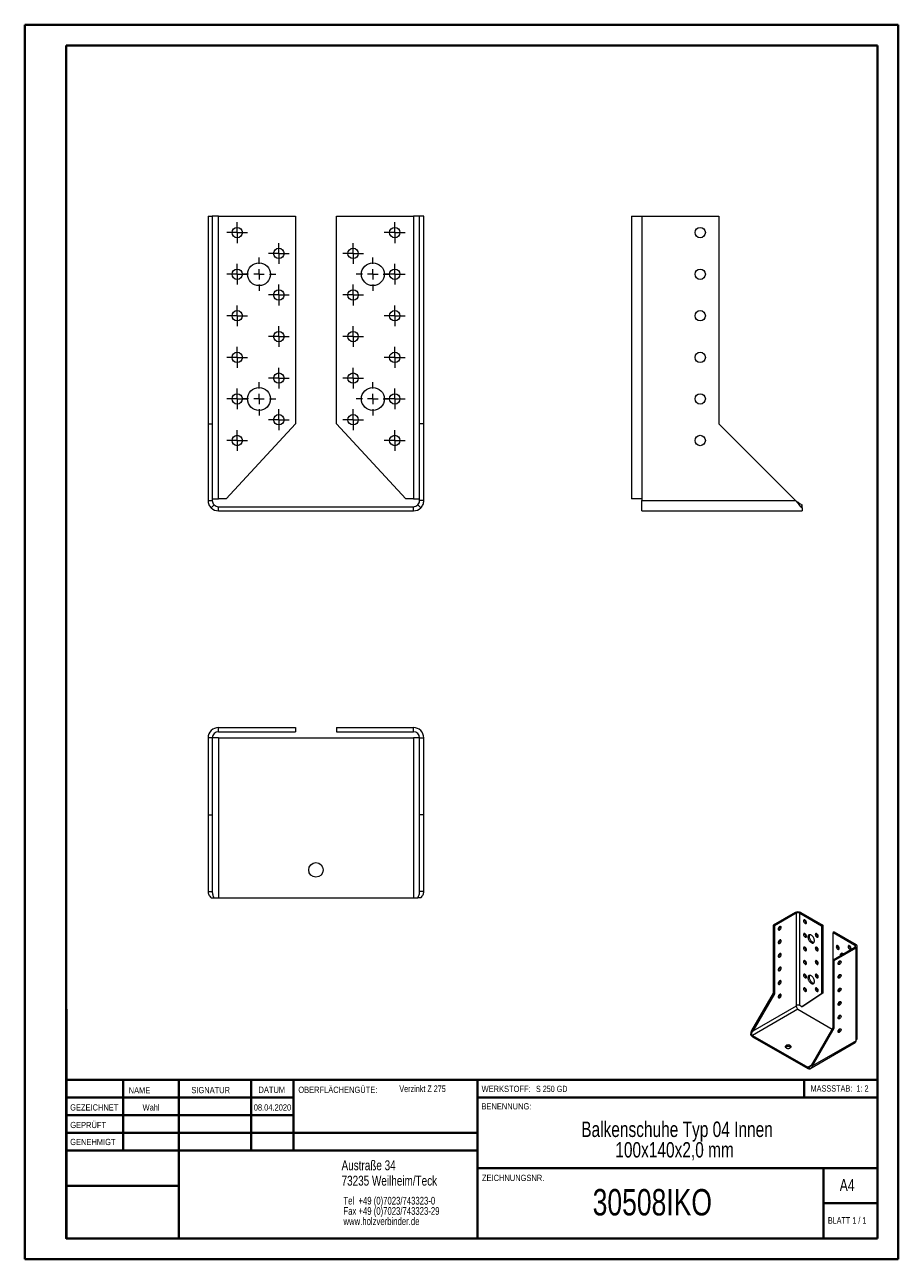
# Model space of a CAD drawing. Header units: millimetres. Extents: x 0 to 210, y 0 to 297.
import ezdxf

# ---------------------------------------------------------------- set-up
doc = ezdxf.new("R2010")
doc.units = ezdxf.units.MM
doc.styles.add('SLDTEXTSTYLE0', font='TXT', dxfattribs={"width": 0.75})
doc.styles.add('SLDTEXTSTYLE1', font='TXT', dxfattribs={"width": 0.681818})
doc.styles.add('SLDTEXTSTYLE2', font='TXT', dxfattribs={"width": 0.7})
doc.styles.add('SLDTEXTSTYLE3', font='TXT', dxfattribs={"width": 0.6875})

# ---------------------------------------------------------------- blocks, each defined once
blk = doc.blocks.new('SW_NOTE_0')
at = {"color": 0, "linetype": 'Continuous', "lineweight": 0, "char_height": 1.8521, "attachment_point": 1, "style": 'SLDTEXTSTYLE0'}
for s, insert in [('Tel  +49 (0)7023/743323-0', (0, 2.39)), ('Fax +49 (0)7023/743323-29', (0, -0.08)), ('www.holzverbinder.de', (0, -2.55))]:
    blk.add_mtext(s, dxfattribs=dict(at, insert=insert))
blk = doc.blocks.new('SW_NOTE_1')
at = {"color": 0, "linetype": 'Continuous', "lineweight": 0, "char_height": 3.7042, "attachment_point": 2, "style": 'SLDTEXTSTYLE0'}
for s, insert in [('Balkenschuhe Typ 04 Innen', (31.95, 4.77)), ('100x140x2,0 mm', (31.36, -0.16))]:
    blk.add_mtext(s, dxfattribs=dict(at, insert=insert))
blk = doc.blocks.new('SW_CENTERMARKSYMBOL_0')
at = {"color": 0, "linetype": 'Continuous', "lineweight": 0}
for p, q in [((-1.25, 0), (-2.5, 0)), ((0, 0), (-1.25, 0)), ((0, 1.25), (0, 2.5)), ((0, 0), (0, 1.25)), ((0, 0), (0, -1.25)), ((0, 0), (1.25, 0)), ((1.25, 0), (2.5, 0)), ((0, -1.25), (0, -2.5))]:
    blk.add_line(p, q, dxfattribs=at)
blk = doc.blocks.new('SW_CENTERMARKSYMBOL_1')
at = {"color": 0, "linetype": 'Continuous', "lineweight": 0}
for p, q in [((-1.25, 0), (-2.5, 0)), ((0, 0), (-1.25, 0)), ((0, 1.25), (0, 2.5)), ((0, 0), (0, 1.25)), ((0, 0), (0, -1.25)), ((0, 0), (1.25, 0)), ((1.25, 0), (2.5, 0)), ((0, -1.25), (0, -2.5))]:
    blk.add_line(p, q, dxfattribs=at)
blk = doc.blocks.new('SW_CENTERMARKSYMBOL_2')
at = {"color": 0, "linetype": 'Continuous', "lineweight": 0}
for p, q in [((-1.25, 0), (-2.5, 0)), ((0, 0), (-1.25, 0)), ((0, 1.25), (0, 2.5)), ((0, 0), (0, 1.25)), ((0, 0), (0, -1.25)), ((0, 0), (1.25, 0)), ((1.25, 0), (2.5, 0)), ((0, -1.25), (0, -2.5))]:
    blk.add_line(p, q, dxfattribs=at)
blk = doc.blocks.new('SW_CENTERMARKSYMBOL_3')
at = {"color": 0, "linetype": 'Continuous', "lineweight": 0}
for p, q in [((-1.25, 0), (-2.5, 0)), ((0, 0), (-1.25, 0)), ((0, 1.25), (0, 2.5)), ((0, 0), (0, 1.25)), ((0, 0), (0, -1.25)), ((0, 0), (1.25, 0)), ((1.25, 0), (2.5, 0)), ((0, -1.25), (0, -2.5))]:
    blk.add_line(p, q, dxfattribs=at)
blk = doc.blocks.new('SW_CENTERMARKSYMBOL_4')
at = {"color": 0, "linetype": 'Continuous', "lineweight": 0}
for p, q in [((-1.25, 0), (-2.5, 0)), ((0, 0), (-1.25, 0)), ((0, 1.25), (0, 2.5)), ((0, 0), (0, 1.25)), ((0, 0), (0, -1.25)), ((0, 0), (1.25, 0)), ((1.25, 0), (2.5, 0)), ((0, -1.25), (0, -2.5))]:
    blk.add_line(p, q, dxfattribs=at)
blk = doc.blocks.new('SW_CENTERMARKSYMBOL_5')
at = {"color": 0, "linetype": 'Continuous', "lineweight": 0}
for p, q in [((-1.25, 0), (-2.5, 0)), ((0, 0), (-1.25, 0)), ((0, 1.25), (0, 2.5)), ((0, 0), (0, 1.25)), ((0, 0), (0, -1.25)), ((0, 0), (1.25, 0)), ((1.25, 0), (2.5, 0)), ((0, -1.25), (0, -2.5))]:
    blk.add_line(p, q, dxfattribs=at)
blk = doc.blocks.new('SW_CENTERMARKSYMBOL_6')
at = {"color": 0, "linetype": 'Continuous', "lineweight": 0}
for p, q in [((-1.25, 0), (-2.5, 0)), ((0, 0), (-1.25, 0)), ((0, 1.25), (0, 2.5)), ((0, 0), (0, 1.25)), ((0, 0), (0, -1.25)), ((0, 0), (1.25, 0)), ((1.25, 0), (2.5, 0)), ((0, -1.25), (0, -2.5))]:
    blk.add_line(p, q, dxfattribs=at)
blk = doc.blocks.new('SW_CENTERMARKSYMBOL_7')
at = {"color": 0, "linetype": 'Continuous', "lineweight": 0}
for p, q in [((-1.25, 0), (-2.5, 0)), ((0, 0), (-1.25, 0)), ((0, 1.25), (0, 2.5)), ((0, 0), (0, 1.25)), ((0, 0), (0, -1.25)), ((0, 0), (1.25, 0)), ((1.25, 0), (2.5, 0)), ((0, -1.25), (0, -2.5))]:
    blk.add_line(p, q, dxfattribs=at)
blk = doc.blocks.new('SW_CENTERMARKSYMBOL_8')
at = {"color": 0, "linetype": 'Continuous', "lineweight": 0}
for p, q in [((-1.25, 0), (-2.5, 0)), ((0, 0), (-1.25, 0)), ((0, 1.25), (0, 2.5)), ((0, 0), (0, 1.25)), ((0, 0), (0, -1.25)), ((0, 0), (1.25, 0)), ((1.25, 0), (2.5, 0)), ((0, -1.25), (0, -2.5))]:
    blk.add_line(p, q, dxfattribs=at)
blk = doc.blocks.new('SW_CENTERMARKSYMBOL_9')
at = {"color": 0, "linetype": 'Continuous', "lineweight": 0}
for p, q in [((-1.25, 0), (-2.5, 0)), ((0, 0), (-1.25, 0)), ((0, 1.25), (0, 2.5)), ((0, 0), (0, 1.25)), ((0, 0), (0, -1.25)), ((0, 0), (1.25, 0)), ((1.25, 0), (2.5, 0)), ((0, -1.25), (0, -2.5))]:
    blk.add_line(p, q, dxfattribs=at)
blk = doc.blocks.new('SW_CENTERMARKSYMBOL_10')
at = {"color": 0, "linetype": 'Continuous', "lineweight": 0}
for p, q in [((-1.25, 0), (-2.5, 0)), ((0, 0), (-1.25, 0)), ((0, 1.25), (0, 2.5)), ((0, 0), (0, 1.25)), ((0, 0), (0, -1.25)), ((0, 0), (1.25, 0)), ((1.25, 0), (2.5, 0)), ((0, -1.25), (0, -2.5))]:
    blk.add_line(p, q, dxfattribs=at)
blk = doc.blocks.new('SW_CENTERMARKSYMBOL_11')
at = {"color": 0, "linetype": 'Continuous', "lineweight": 0}
for p, q in [((0, 2.5), (0, 4)), ((-2.5, 0), (-4, 0)), ((0, 0), (-1.25, 0)), ((0, 0), (0, 1.25)), ((0, 0), (0, -1.25)), ((0, 0), (1.25, 0)), ((2.5, 0), (4, 0)), ((0, -2.5), (0, -4))]:
    blk.add_line(p, q, dxfattribs=at)
blk = doc.blocks.new('SW_CENTERMARKSYMBOL_12')
at = {"color": 0, "linetype": 'Continuous', "lineweight": 0}
for p, q in [((0, 2.5), (0, 4)), ((-2.5, 0), (-4, 0)), ((0, 0), (-1.25, 0)), ((0, 0), (0, 1.25)), ((0, 0), (0, -1.25)), ((0, 0), (1.25, 0)), ((2.5, 0), (4, 0)), ((0, -2.5), (0, -4))]:
    blk.add_line(p, q, dxfattribs=at)
blk = doc.blocks.new('SW_CENTERMARKSYMBOL_13')
at = {"color": 0, "linetype": 'Continuous', "lineweight": 0}
for p, q in [((-1.25, 0), (-2.5, 0)), ((0, 0), (-1.25, 0)), ((0, 1.25), (0, 2.5)), ((0, 0), (0, 1.25)), ((0, 0), (0, -1.25)), ((0, 0), (1.25, 0)), ((1.25, 0), (2.5, 0)), ((0, -1.25), (0, -2.5))]:
    blk.add_line(p, q, dxfattribs=at)
blk = doc.blocks.new('SW_CENTERMARKSYMBOL_14')
at = {"color": 0, "linetype": 'Continuous', "lineweight": 0}
for p, q in [((-1.25, 0), (-2.5, 0)), ((0, 0), (-1.25, 0)), ((0, 1.25), (0, 2.5)), ((0, 0), (0, 1.25)), ((0, 0), (0, -1.25)), ((0, 0), (1.25, 0)), ((1.25, 0), (2.5, 0)), ((0, -1.25), (0, -2.5))]:
    blk.add_line(p, q, dxfattribs=at)
blk = doc.blocks.new('SW_CENTERMARKSYMBOL_15')
at = {"color": 0, "linetype": 'Continuous', "lineweight": 0}
for p, q in [((-1.25, 0), (-2.5, 0)), ((0, 0), (-1.25, 0)), ((0, 1.25), (0, 2.5)), ((0, 0), (0, 1.25)), ((0, 0), (0, -1.25)), ((0, 0), (1.25, 0)), ((1.25, 0), (2.5, 0)), ((0, -1.25), (0, -2.5))]:
    blk.add_line(p, q, dxfattribs=at)
blk = doc.blocks.new('SW_CENTERMARKSYMBOL_16')
at = {"color": 0, "linetype": 'Continuous', "lineweight": 0}
for p, q in [((-1.25, 0), (-2.5, 0)), ((0, 0), (-1.25, 0)), ((0, 1.25), (0, 2.5)), ((0, 0), (0, 1.25)), ((0, 0), (0, -1.25)), ((0, 0), (1.25, 0)), ((1.25, 0), (2.5, 0)), ((0, -1.25), (0, -2.5))]:
    blk.add_line(p, q, dxfattribs=at)
blk = doc.blocks.new('SW_CENTERMARKSYMBOL_17')
at = {"color": 0, "linetype": 'Continuous', "lineweight": 0}
for p, q in [((-1.25, 0), (-2.5, 0)), ((0, 0), (-1.25, 0)), ((0, 1.25), (0, 2.5)), ((0, 0), (0, 1.25)), ((0, 0), (0, -1.25)), ((0, 0), (1.25, 0)), ((1.25, 0), (2.5, 0)), ((0, -1.25), (0, -2.5))]:
    blk.add_line(p, q, dxfattribs=at)
blk = doc.blocks.new('SW_CENTERMARKSYMBOL_18')
at = {"color": 0, "linetype": 'Continuous', "lineweight": 0}
for p, q in [((-1.25, 0), (-2.5, 0)), ((0, 0), (-1.25, 0)), ((0, 1.25), (0, 2.5)), ((0, 0), (0, 1.25)), ((0, 0), (0, -1.25)), ((0, 0), (1.25, 0)), ((1.25, 0), (2.5, 0)), ((0, -1.25), (0, -2.5))]:
    blk.add_line(p, q, dxfattribs=at)
blk = doc.blocks.new('SW_CENTERMARKSYMBOL_19')
at = {"color": 0, "linetype": 'Continuous', "lineweight": 0}
for p, q in [((-1.25, 0), (-2.5, 0)), ((0, 0), (-1.25, 0)), ((0, 1.25), (0, 2.5)), ((0, 0), (0, 1.25)), ((0, 0), (0, -1.25)), ((0, 0), (1.25, 0)), ((1.25, 0), (2.5, 0)), ((0, -1.25), (0, -2.5))]:
    blk.add_line(p, q, dxfattribs=at)
blk = doc.blocks.new('SW_CENTERMARKSYMBOL_20')
at = {"color": 0, "linetype": 'Continuous', "lineweight": 0}
for p, q in [((-1.25, 0), (-2.5, 0)), ((0, 0), (-1.25, 0)), ((0, 1.25), (0, 2.5)), ((0, 0), (0, 1.25)), ((0, 0), (0, -1.25)), ((0, 0), (1.25, 0)), ((1.25, 0), (2.5, 0)), ((0, -1.25), (0, -2.5))]:
    blk.add_line(p, q, dxfattribs=at)
blk = doc.blocks.new('SW_CENTERMARKSYMBOL_21')
at = {"color": 0, "linetype": 'Continuous', "lineweight": 0}
for p, q in [((-1.25, 0), (-2.5, 0)), ((0, 0), (-1.25, 0)), ((0, 1.25), (0, 2.5)), ((0, 0), (0, 1.25)), ((0, 0), (0, -1.25)), ((0, 0), (1.25, 0)), ((1.25, 0), (2.5, 0)), ((0, -1.25), (0, -2.5))]:
    blk.add_line(p, q, dxfattribs=at)
blk = doc.blocks.new('SW_CENTERMARKSYMBOL_22')
at = {"color": 0, "linetype": 'Continuous', "lineweight": 0}
for p, q in [((-1.25, 0), (-2.5, 0)), ((0, 0), (-1.25, 0)), ((0, 1.25), (0, 2.5)), ((0, 0), (0, 1.25)), ((0, 0), (0, -1.25)), ((0, 0), (1.25, 0)), ((1.25, 0), (2.5, 0)), ((0, -1.25), (0, -2.5))]:
    blk.add_line(p, q, dxfattribs=at)
blk = doc.blocks.new('SW_CENTERMARKSYMBOL_23')
at = {"color": 0, "linetype": 'Continuous', "lineweight": 0}
for p, q in [((-1.25, 0), (-2.5, 0)), ((0, 0), (-1.25, 0)), ((0, 1.25), (0, 2.5)), ((0, 0), (0, 1.25)), ((0, 0), (0, -1.25)), ((0, 0), (1.25, 0)), ((1.25, 0), (2.5, 0)), ((0, -1.25), (0, -2.5))]:
    blk.add_line(p, q, dxfattribs=at)
blk = doc.blocks.new('SW_CENTERMARKSYMBOL_24')
at = {"color": 0, "linetype": 'Continuous', "lineweight": 0}
for p, q in [((0, 2.5), (0, 4)), ((-2.5, 0), (-4, 0)), ((0, 0), (-1.25, 0)), ((0, 0), (0, 1.25)), ((0, 0), (0, -1.25)), ((0, 0), (1.25, 0)), ((2.5, 0), (4, 0)), ((0, -2.5), (0, -4))]:
    blk.add_line(p, q, dxfattribs=at)
blk = doc.blocks.new('SW_CENTERMARKSYMBOL_25')
at = {"color": 0, "linetype": 'Continuous', "lineweight": 0}
for p, q in [((0, 2.5), (0, 4)), ((-2.5, 0), (-4, 0)), ((0, 0), (-1.25, 0)), ((0, 0), (0, 1.25)), ((0, 0), (0, -1.25)), ((0, 0), (1.25, 0)), ((2.5, 0), (4, 0)), ((0, -2.5), (0, -4))]:
    blk.add_line(p, q, dxfattribs=at)

msp = doc.modelspace()

# ---------------------------------------------------------------- linework, layer by layer
at = {"color": 7, "linetype": 'Continuous', "lineweight": 40}
for p, q in [((0.08, 0.21), (0.08, 297.21)), ((0.08, 297.21), (210.08, 297.21)), ((210.08, 0.21), (210.08, 297.21)), ((210.08, 292.21), (210.08, 297.21)), ((10.08, 292.21), (205.08, 292.21)), ((10.08, 5.21), (10.08, 292.21)), ((205.08, 5.21), (205.08, 292.21)), ((10.11, 60.37), (10.11, 5.12)), ((205.08, 43.37), (10.11, 43.37)), ((23.71, 43.37), (23.71, 26.37)), ((37.1, 43.37), (37.1, 5.12)), ((54.51, 43.37), (54.51, 26.37)), ((64.71, 26.37), (64.71, 43.37)), ((108.91, 43.37), (108.91, 5.12)), ((187.47, 39.12), (187.47, 43.37)), ((64.71, 39.1), (10.11, 39.1)), ((205.08, 39.12), (108.91, 39.12)), ((64.71, 34.87), (10.11, 34.87)), ((108.91, 30.62), (10.11, 30.62)), ((108.91, 26.37), (10.11, 26.37)), ((108.91, 22.12), (205.08, 22.12)), ((192.08, 5.21), (192.08, 22.21)), ((37.1, 17.87), (10.11, 17.87)), ((10.11, 13.71), (10.08, 13.71)), ((205.08, 13.71), (192.08, 13.71)), ((10.11, 9.46), (10.08, 9.46)), ((10.08, 5.21), (205.08, 5.21)), ((205.08, 5.21), (180.99, 5.21)), ((0.08, 0.21), (210.08, 0.21))]:
    msp.add_line(p, q, dxfattribs=at)
at = {"color": 7, "linetype": 'Continuous', "lineweight": 15}
for p, q in [((44.16, 251.19), (45.16, 251.19)), ((44.16, 251.19), (44.16, 201.19)), ((45.16, 251.19), (45.16, 201.19)), ((46.66, 251.19), (45.16, 251.19)), ((46.66, 183.19), (46.66, 251.19)), ((46.66, 251.19), (65.16, 251.19)), ((65.16, 251.19), (65.16, 201.19)), ((75.02, 201.19), (75.02, 251.19)), ((75.02, 251.19), (93.52, 251.19)), ((95.02, 251.19), (93.52, 251.19)), ((93.52, 251.19), (93.52, 183.19)), ((96.02, 251.19), (95.02, 251.19)), ((95.02, 201.19), (95.02, 251.19)), ((96.02, 201.19), (96.02, 251.19)), ((145.96, 251.19), (145.96, 183.19)), ((145.96, 251.19), (148.46, 251.19)), ((148.46, 251.19), (148.46, 183.19)), ((148.46, 251.19), (166.96, 251.19)), ((166.96, 251.19), (166.96, 201.19)), ((44.16, 201.19), (45.16, 201.19)), ((44.16, 201.19), (44.16, 182.76)), ((45.16, 201.19), (45.16, 182.76)), ((65.16, 201.19), (48.51, 183.19)), ((91.67, 183.19), (75.02, 201.19)), ((95.02, 182.76), (95.02, 201.19)), ((96.02, 201.19), (95.02, 201.19)), ((96.02, 182.76), (96.02, 201.19)), ((166.96, 201.19), (185.39, 182.76)), ((44.16, 182.76), (45.16, 182.76)), ((44.9, 180.99), (45.6, 181.7)), ((45.16, 183.19), (46.66, 183.19)), ((48.51, 183.19), (46.66, 183.19)), ((46.66, 180.26), (46.66, 181.26)), ((46.66, 181.26), (93.52, 181.26)), ((93.52, 183.19), (91.67, 183.19)), ((93.52, 183.19), (95.02, 183.19)), ((93.52, 180.26), (93.52, 181.26)), ((95.29, 180.99), (94.58, 181.7)), ((96.02, 182.76), (95.02, 182.76)), ((148.46, 183.19), (145.96, 183.19)), ((148.46, 183.19), (148.46, 182.76)), ((148.46, 180.26), (148.46, 182.76)), ((148.46, 182.76), (185.39, 182.76)), ((186.96, 180.99), (186.96, 181.7)), ((46.66, 180.26), (93.52, 180.26)), ((148.46, 180.26), (186.96, 180.26)), ((186.96, 180.99), (186.96, 180.26)), ((46.66, 127.14), (46.66, 128.14)), ((46.66, 128.14), (65.16, 128.14)), ((65.16, 128.14), (65.16, 127.14)), ((75.02, 128.14), (75.02, 127.14)), ((75.02, 128.14), (93.52, 128.14)), ((93.52, 127.14), (93.52, 128.14)), ((45.16, 125.64), (44.16, 125.64)), ((44.16, 125.64), (44.16, 107.14)), ((45.16, 125.64), (45.16, 107.14)), ((46.66, 125.64), (45.16, 125.64)), ((46.66, 127.14), (65.16, 127.14)), ((46.66, 125.64), (46.66, 87.14)), ((46.66, 125.64), (93.52, 125.64)), ((75.02, 127.14), (93.52, 127.14)), ((93.52, 125.64), (93.52, 87.14)), ((95.02, 125.64), (93.52, 125.64)), ((95.02, 107.14), (95.02, 125.64)), ((95.02, 125.64), (96.02, 125.64)), ((96.02, 107.14), (96.02, 125.64)), ((44.16, 107.14), (45.16, 107.14)), ((44.16, 107.14), (44.16, 88.71)), ((45.16, 107.14), (45.16, 88.71)), ((96.02, 107.14), (95.02, 107.14)), ((95.02, 88.71), (95.02, 107.14)), ((96.02, 88.71), (96.02, 107.14)), ((44.16, 88.71), (45.16, 88.71)), ((44.9, 87.14), (45.6, 87.14)), ((45.6, 87.14), (46.66, 87.14)), ((46.66, 87.14), (93.52, 87.14)), ((93.52, 87.14), (94.58, 87.14)), ((95.29, 87.14), (94.58, 87.14)), ((96.02, 88.71), (95.02, 88.71)), ((185.25, 83.62), (180.02, 80.6)), ((185.54, 83.46), (180.3, 80.44)), ((185.54, 83.46), (185.25, 83.62)), ((185.54, 83.46), (185.54, 61.25)), ((186.39, 83.46), (186.67, 83.62)), ((186.39, 61.25), (186.39, 83.46)), ((186.39, 83.46), (191.62, 80.44)), ((186.67, 83.62), (191.9, 80.6)), ((180.02, 80.6), (180.3, 80.44)), ((180.02, 80.6), (180.02, 64.27)), ((180.3, 80.44), (180.3, 64.1)), ((187.94, 81.17), (188.01, 81.14)), ((191.9, 80.6), (191.62, 80.44)), ((191.62, 80.44), (191.62, 64.1)), ((191.9, 80.6), (191.9, 64.27)), ((187.94, 77.9), (188.01, 77.87)), ((190.77, 77.9), (190.83, 77.87)), ((194.69, 78.99), (194.41, 78.83)), ((194.41, 72.29), (194.41, 78.83)), ((194.41, 78.83), (199.64, 75.8)), ((194.69, 78.99), (199.92, 75.97)), ((187.94, 74.64), (188.01, 74.61)), ((190.77, 74.64), (190.83, 74.61)), ((194.41, 72.29), (199.64, 75.31)), ((194.69, 72.13), (199.92, 75.15)), ((199.64, 75.8), (199.92, 75.97)), ((199.64, 75.8), (199.64, 75.31)), ((199.64, 75.31), (199.92, 75.15)), ((199.92, 52.94), (199.92, 75.15)), ((200.21, 53.35), (200.21, 75.56)), ((187.94, 71.37), (188.01, 71.34)), ((190.77, 71.37), (190.83, 71.34)), ((194.69, 72.13), (194.41, 72.29)), ((194.41, 55.96), (194.41, 72.29)), ((194.69, 55.8), (194.69, 72.13)), ((187.94, 68.1), (188.01, 68.07)), ((190.77, 68.11), (190.83, 68.07)), ((180.02, 64.27), (174.81, 55.24)), ((180.3, 64.1), (175.09, 55.08)), ((180.02, 64.27), (180.3, 64.1)), ((191.62, 64.1), (186.91, 60.94)), ((191.9, 64.27), (187.19, 61.11)), ((187.94, 64.84), (188.01, 64.81)), ((190.77, 64.84), (190.83, 64.81)), ((191.9, 64.27), (191.62, 64.1)), ((185.96, 60.37), (175.07, 54.08)), ((185.54, 61.11), (175.09, 55.08)), ((185.54, 61.25), (185.54, 61.11)), ((185.96, 60.37), (194.2, 55.61)), ((186.91, 60.94), (186.39, 61.25)), ((186.91, 60.94), (187.19, 61.11)), ((174.57, 54.29), (174.77, 54.4)), ((174.81, 55.24), (175.09, 55.08)), ((175.07, 54.08), (188.33, 46.43)), ((175.07, 53.76), (175.07, 54.08)), ((175.07, 53.76), (188.33, 46.11)), ((189.19, 46.93), (194.41, 55.96)), ((189.48, 46.77), (194.69, 55.8)), ((194.69, 55.8), (194.41, 55.96)), ((188.82, 46.06), (199.71, 52.34)), ((199.92, 52.8), (189.48, 46.77)), ((199.92, 52.8), (199.92, 52.94)), ((189.19, 46.93), (188.33, 46.43)), ((188.33, 46.11), (188.33, 46.43)), ((188.82, 46.06), (188.63, 46.4)), ((189.48, 46.77), (189.19, 46.93))]:
    msp.add_line(p, q, dxfattribs=at)
at = {"color": 7, "linetype": 'Continuous', "lineweight": 0}
for p, q in [((64.71, 39.12), (10.11, 39.12)), ((23.71, 5.21), (23.71, 5.12)), ((54.51, 5.21), (54.51, 5.12))]:
    msp.add_line(p, q, dxfattribs=at)
at = {"color": 7, "linetype": 'Continuous', "lineweight": 15, "flags": 128}
for points in [[(181.22, 79.66), (181.23, 79.57), (181.26, 79.5), (181.31, 79.44), (181.37, 79.41), (181.44, 79.41), (181.52, 79.43), (181.6, 79.47), (181.68, 79.53), (181.75, 79.61), (181.82, 79.71), (181.87, 79.81), (181.91, 79.92), (181.93, 80.02), (181.93, 80.11), (181.91, 80.19), (181.87, 80.26), (181.82, 80.3), (181.75, 80.32), (181.68, 80.31), (181.6, 80.28), (181.52, 80.23), (181.44, 80.16), (181.37, 80.07), (181.31, 79.97), (181.26, 79.86), (181.23, 79.76), (181.22, 79.66)], [(187.66, 81.01), (187.74, 80.97), (187.82, 80.96), (187.89, 80.97), (187.94, 81.01), (187.98, 81.07), (188.01, 81.14), (188.01, 81.23), (188, 81.34), (187.96, 81.44), (187.92, 81.55), (187.85, 81.64), (187.78, 81.73), (187.7, 81.8), (187.62, 81.84), (187.54, 81.87), (187.46, 81.87), (187.4, 81.84), (187.35, 81.8), (187.32, 81.73), (187.31, 81.64), (187.31, 81.54), (187.33, 81.44), (187.37, 81.33), (187.43, 81.23), (187.5, 81.14), (187.58, 81.06), (187.66, 81.01)], [(187.66, 77.74), (187.74, 77.7), (187.82, 77.69), (187.89, 77.7), (187.94, 77.74), (187.98, 77.8), (188.01, 77.88), (188.01, 77.97), (188, 78.07), (187.96, 78.18), (187.92, 78.28), (187.85, 78.38), (187.78, 78.46), (187.7, 78.53), (187.62, 78.58), (187.54, 78.6), (187.46, 78.6), (187.4, 78.58), (187.35, 78.53), (187.32, 78.46), (187.31, 78.38), (187.31, 78.28), (187.33, 78.17), (187.37, 78.07), (187.43, 77.97), (187.5, 77.88), (187.58, 77.8), (187.66, 77.74)], [(189.14, 76.39), (189.26, 76.33), (189.38, 76.3), (189.5, 76.29), (189.6, 76.3), (189.69, 76.34), (189.77, 76.4), (189.84, 76.48), (189.88, 76.59), (189.91, 76.71), (189.92, 76.84), (189.91, 76.99), (189.88, 77.14), (189.84, 77.3), (189.77, 77.46), (189.69, 77.61), (189.6, 77.75), (189.5, 77.89), (189.38, 78.01), (189.26, 78.11), (189.14, 78.19), (189.02, 78.25), (188.9, 78.28), (188.79, 78.3), (188.69, 78.28), (188.59, 78.24), (188.51, 78.18), (188.45, 78.1), (188.4, 78), (188.37, 77.88), (188.37, 77.74), (188.37, 77.59), (188.4, 77.44), (188.45, 77.28), (188.51, 77.13), (188.59, 76.97), (188.69, 76.83), (188.79, 76.69), (188.9, 76.58), (189.02, 76.47), (189.14, 76.39)], [(188.75, 78.29), (188.73, 78.26), (188.69, 78.16), (188.66, 78.04), (188.65, 77.9), (188.66, 77.76), (188.69, 77.6), (188.73, 77.45), (188.8, 77.29), (188.88, 77.14), (188.97, 76.99), (189.07, 76.86), (189.19, 76.74), (189.3, 76.64), (189.43, 76.56)], [(190.49, 77.74), (190.57, 77.7), (190.65, 77.69), (190.71, 77.7), (190.77, 77.74), (190.81, 77.8), (190.83, 77.88), (190.84, 77.97), (190.83, 78.07), (190.79, 78.18), (190.74, 78.28), (190.68, 78.38), (190.61, 78.46), (190.53, 78.53), (190.45, 78.58), (190.37, 78.6), (190.29, 78.6), (190.23, 78.58), (190.18, 78.53), (190.15, 78.46), (190.13, 78.38), (190.14, 78.28), (190.16, 78.17), (190.2, 78.07), (190.26, 77.97), (190.33, 77.88), (190.4, 77.8), (190.49, 77.74)], [(181.22, 76.39), (181.23, 76.3), (181.26, 76.23), (181.31, 76.18), (181.37, 76.15), (181.44, 76.14), (181.52, 76.16), (181.6, 76.2), (181.68, 76.26), (181.75, 76.35), (181.82, 76.44), (181.87, 76.54), (181.91, 76.65), (181.93, 76.75), (181.93, 76.85), (181.91, 76.93), (181.87, 76.99), (181.82, 77.03), (181.75, 77.05), (181.68, 77.05), (181.6, 77.02), (181.52, 76.96), (181.44, 76.89), (181.37, 76.8), (181.31, 76.7), (181.26, 76.6), (181.23, 76.49), (181.22, 76.39)], [(187.66, 74.47), (187.74, 74.44), (187.82, 74.43), (187.89, 74.44), (187.94, 74.47), (187.98, 74.53), (188.01, 74.61), (188.01, 74.7), (188, 74.8), (187.96, 74.91), (187.92, 75.01), (187.85, 75.11), (187.78, 75.2), (187.7, 75.26), (187.62, 75.31), (187.54, 75.34), (187.46, 75.34), (187.4, 75.31), (187.35, 75.26), (187.32, 75.19), (187.31, 75.11), (187.31, 75.01), (187.33, 74.91), (187.37, 74.8), (187.43, 74.7), (187.5, 74.61), (187.58, 74.53), (187.66, 74.47)], [(190.49, 74.47), (190.57, 74.44), (190.65, 74.43), (190.71, 74.44), (190.77, 74.47), (190.81, 74.53), (190.83, 74.61), (190.84, 74.7), (190.83, 74.8), (190.79, 74.91), (190.74, 75.01), (190.68, 75.11), (190.61, 75.2), (190.53, 75.26), (190.45, 75.31), (190.37, 75.34), (190.29, 75.34), (190.23, 75.31), (190.18, 75.26), (190.15, 75.2), (190.13, 75.11), (190.14, 75.01), (190.16, 74.91), (190.2, 74.8), (190.26, 74.7), (190.33, 74.61), (190.4, 74.53), (190.49, 74.47)], [(195.54, 75.64), (195.46, 75.68), (195.38, 75.69), (195.31, 75.68), (195.25, 75.64), (195.21, 75.58), (195.19, 75.5), (195.18, 75.41), (195.2, 75.31), (195.23, 75.21), (195.28, 75.1), (195.34, 75), (195.42, 74.92), (195.5, 74.85), (195.58, 74.8), (195.66, 74.78), (195.73, 74.78), (195.79, 74.8), (195.84, 74.85), (195.88, 74.92), (195.89, 75.01), (195.89, 75.1), (195.86, 75.21), (195.82, 75.31), (195.76, 75.41), (195.7, 75.51), (195.62, 75.58), (195.54, 75.64)], [(198.37, 75.64), (198.28, 75.68), (198.21, 75.69), (198.14, 75.68), (198.08, 75.64), (198.04, 75.58), (198.02, 75.5), (198.01, 75.41), (198.03, 75.31), (198.06, 75.21), (198.11, 75.1), (198.17, 75), (198.25, 74.92), (198.32, 74.85), (198.41, 74.8), (198.49, 74.78), (198.56, 74.78), (198.62, 74.8), (198.67, 74.85), (198.7, 74.92), (198.72, 75.01), (198.71, 75.1), (198.69, 75.21), (198.65, 75.31), (198.59, 75.41), (198.52, 75.51), (198.45, 75.58), (198.37, 75.64)], [(181.22, 73.13), (181.23, 73.04), (181.26, 72.97), (181.31, 72.91), (181.37, 72.88), (181.44, 72.88), (181.52, 72.89), (181.6, 72.94), (181.68, 73), (181.75, 73.08), (181.82, 73.17), (181.87, 73.28), (181.91, 73.38), (181.93, 73.49), (181.93, 73.58), (181.91, 73.66), (181.87, 73.73), (181.82, 73.77), (181.75, 73.79), (181.68, 73.78), (181.6, 73.75), (181.52, 73.7), (181.44, 73.63), (181.37, 73.54), (181.31, 73.44), (181.26, 73.33), (181.23, 73.23), (181.22, 73.13)], [(187.66, 71.21), (187.74, 71.17), (187.82, 71.16), (187.89, 71.17), (187.94, 71.21), (187.98, 71.27), (188.01, 71.34), (188.01, 71.44), (188, 71.54), (187.96, 71.64), (187.92, 71.75), (187.85, 71.84), (187.78, 71.93), (187.7, 72), (187.62, 72.05), (187.54, 72.07), (187.46, 72.07), (187.4, 72.04), (187.35, 72), (187.32, 71.93), (187.31, 71.84), (187.31, 71.75), (187.33, 71.64), (187.37, 71.54), (187.43, 71.43), (187.5, 71.34), (187.58, 71.27), (187.66, 71.21)], [(190.49, 71.21), (190.57, 71.17), (190.65, 71.16), (190.71, 71.17), (190.77, 71.21), (190.81, 71.27), (190.83, 71.34), (190.84, 71.44), (190.83, 71.54), (190.79, 71.64), (190.74, 71.75), (190.68, 71.85), (190.61, 71.93), (190.53, 72), (190.45, 72.05), (190.37, 72.07), (190.29, 72.07), (190.23, 72.04), (190.18, 72), (190.15, 71.93), (190.13, 71.84), (190.14, 71.75), (190.16, 71.64), (190.2, 71.54), (190.26, 71.43), (190.33, 71.34), (190.4, 71.27), (190.49, 71.21)], [(195.61, 71.35), (195.62, 71.45), (195.65, 71.56), (195.69, 71.67), (195.75, 71.76), (195.82, 71.85), (195.9, 71.93), (195.98, 71.98), (196.06, 72.01), (196.14, 72.01), (196.2, 72), (196.26, 71.95), (196.29, 71.89), (196.31, 71.81), (196.31, 71.71), (196.29, 71.61), (196.26, 71.51), (196.2, 71.4), (196.14, 71.31), (196.06, 71.23), (195.98, 71.16), (195.9, 71.12), (195.82, 71.1), (195.75, 71.11), (195.69, 71.14), (195.65, 71.19), (195.62, 71.27), (195.61, 71.35)], [(195.63, 71.52), (195.66, 71.51), (195.73, 71.51), (195.79, 71.54), (195.84, 71.59), (195.88, 71.65), (195.89, 71.74), (195.89, 71.84), (195.87, 71.9)], [(196.88, 73.72), (196.76, 73.78), (196.64, 73.82), (196.53, 73.83), (196.42, 73.81), (196.33, 73.78), (196.25, 73.72), (196.19, 73.63), (196.14, 73.53), (196.11, 73.41), (196.1, 73.27)], [(181.22, 69.86), (181.23, 69.77), (181.26, 69.7), (181.31, 69.65), (181.37, 69.62), (181.44, 69.61), (181.52, 69.63), (181.6, 69.67), (181.68, 69.73), (181.75, 69.81), (181.82, 69.91), (181.87, 70.01), (181.91, 70.12), (181.93, 70.22), (181.93, 70.31), (181.91, 70.4), (181.87, 70.46), (181.82, 70.5), (181.75, 70.52), (181.68, 70.51), (181.6, 70.48), (181.52, 70.43), (181.44, 70.36), (181.37, 70.27), (181.31, 70.17), (181.26, 70.07), (181.23, 69.96), (181.22, 69.86)], [(187.66, 67.94), (187.74, 67.91), (187.82, 67.89), (187.89, 67.91), (187.94, 67.94), (187.98, 68), (188.01, 68.08), (188.01, 68.17), (188, 68.27), (187.96, 68.38), (187.92, 68.48), (187.85, 68.58), (187.78, 68.66), (187.7, 68.73), (187.62, 68.78), (187.54, 68.8), (187.46, 68.8), (187.4, 68.78), (187.35, 68.73), (187.32, 68.66), (187.31, 68.58), (187.31, 68.48), (187.33, 68.38), (187.37, 68.27), (187.43, 68.17), (187.5, 68.08), (187.58, 68), (187.66, 67.94)], [(189.14, 66.59), (189.26, 66.54), (189.38, 66.5), (189.5, 66.49), (189.6, 66.5), (189.69, 66.54), (189.77, 66.6), (189.84, 66.68), (189.88, 66.79), (189.91, 66.91), (189.92, 67.04), (189.91, 67.19), (189.88, 67.34), (189.84, 67.5), (189.77, 67.66), (189.69, 67.81), (189.6, 67.96), (189.5, 68.09), (189.38, 68.21), (189.26, 68.31), (189.14, 68.39), (189.02, 68.45), (188.9, 68.49), (188.79, 68.5), (188.69, 68.48), (188.59, 68.45), (188.51, 68.38), (188.45, 68.3), (188.4, 68.2), (188.37, 68.08), (188.37, 67.94), (188.37, 67.8), (188.4, 67.64), (188.45, 67.48), (188.51, 67.33), (188.59, 67.18), (188.69, 67.03), (188.79, 66.9), (188.9, 66.78), (189.02, 66.68), (189.14, 66.59)], [(188.75, 68.49), (188.73, 68.46), (188.69, 68.36), (188.66, 68.24), (188.65, 68.1), (188.66, 67.96), (188.69, 67.81), (188.73, 67.65), (188.8, 67.49), (188.88, 67.34), (188.97, 67.19), (189.07, 67.06), (189.19, 66.94), (189.3, 66.84), (189.43, 66.76)], [(190.49, 67.94), (190.57, 67.91), (190.65, 67.89), (190.71, 67.91), (190.77, 67.94), (190.81, 68), (190.83, 68.08), (190.84, 68.17), (190.83, 68.27), (190.79, 68.38), (190.74, 68.48), (190.68, 68.58), (190.61, 68.66), (190.53, 68.73), (190.45, 68.78), (190.37, 68.8), (190.29, 68.8), (190.23, 68.78), (190.18, 68.73), (190.15, 68.66), (190.13, 68.58), (190.14, 68.48), (190.16, 68.38), (190.2, 68.27), (190.26, 68.17), (190.33, 68.08), (190.4, 68), (190.49, 67.94)], [(195.61, 68.09), (195.62, 68.19), (195.65, 68.29), (195.69, 68.4), (195.75, 68.5), (195.82, 68.59), (195.9, 68.66), (195.98, 68.71), (196.06, 68.74), (196.14, 68.75), (196.2, 68.73), (196.26, 68.69), (196.29, 68.62), (196.31, 68.54), (196.31, 68.45), (196.29, 68.35), (196.26, 68.24), (196.2, 68.14), (196.14, 68.04), (196.06, 67.96), (195.98, 67.9), (195.9, 67.86), (195.82, 67.84), (195.75, 67.84), (195.69, 67.87), (195.65, 67.93), (195.62, 68), (195.61, 68.09)], [(195.63, 68.25), (195.66, 68.25), (195.73, 68.25), (195.79, 68.27), (195.84, 68.32), (195.88, 68.39), (195.89, 68.47), (195.89, 68.57), (195.87, 68.64)], [(181.22, 66.59), (181.23, 66.51), (181.26, 66.43), (181.31, 66.38), (181.37, 66.35), (181.44, 66.34), (181.52, 66.36), (181.6, 66.4), (181.68, 66.47), (181.75, 66.55), (181.82, 66.64), (181.87, 66.74), (181.91, 66.85), (181.93, 66.95), (181.93, 67.05), (181.91, 67.13), (181.87, 67.19), (181.82, 67.24), (181.75, 67.25), (181.68, 67.25), (181.6, 67.22), (181.52, 67.17), (181.44, 67.09), (181.37, 67), (181.31, 66.9), (181.26, 66.8), (181.23, 66.69), (181.22, 66.59)], [(187.66, 64.68), (187.74, 64.64), (187.82, 64.63), (187.89, 64.64), (187.94, 64.68), (187.98, 64.73), (188.01, 64.81), (188.01, 64.9), (188, 65.01), (187.96, 65.11), (187.92, 65.22), (187.85, 65.31), (187.78, 65.4), (187.7, 65.47), (187.62, 65.51), (187.54, 65.54), (187.46, 65.54), (187.4, 65.51), (187.35, 65.46), (187.32, 65.4), (187.31, 65.31), (187.31, 65.21), (187.33, 65.11), (187.37, 65), (187.43, 64.9), (187.5, 64.81), (187.58, 64.73), (187.66, 64.68)], [(190.49, 64.68), (190.57, 64.64), (190.65, 64.63), (190.71, 64.64), (190.77, 64.68), (190.81, 64.73), (190.83, 64.81), (190.84, 64.9), (190.83, 65.01), (190.79, 65.11), (190.74, 65.22), (190.68, 65.31), (190.61, 65.4), (190.53, 65.47), (190.45, 65.51), (190.37, 65.54), (190.29, 65.54), (190.23, 65.51), (190.18, 65.46), (190.15, 65.4), (190.13, 65.31), (190.14, 65.21), (190.16, 65.11), (190.2, 65), (190.26, 64.9), (190.33, 64.81), (190.4, 64.73), (190.49, 64.68)], [(195.61, 64.82), (195.62, 64.92), (195.65, 65.03), (195.69, 65.13), (195.75, 65.23), (195.82, 65.32), (195.9, 65.39), (195.98, 65.45), (196.06, 65.48), (196.14, 65.48), (196.2, 65.46), (196.26, 65.42), (196.29, 65.36), (196.31, 65.28), (196.31, 65.18), (196.29, 65.08), (196.26, 64.97), (196.2, 64.87), (196.14, 64.78), (196.06, 64.69), (195.98, 64.63), (195.9, 64.59), (195.82, 64.57), (195.75, 64.58), (195.69, 64.61), (195.65, 64.66), (195.62, 64.73), (195.61, 64.82)], [(195.63, 64.99), (195.66, 64.98), (195.73, 64.98), (195.79, 65.01), (195.84, 65.05), (195.88, 65.12), (195.89, 65.21), (195.89, 65.3), (195.87, 65.37)], [(181.22, 63.33), (181.23, 63.24), (181.26, 63.17), (181.31, 63.11), (181.37, 63.08), (181.44, 63.08), (181.52, 63.1), (181.6, 63.14), (181.68, 63.2), (181.75, 63.28), (181.82, 63.38), (181.87, 63.48), (181.91, 63.58), (181.93, 63.69), (181.93, 63.78), (181.91, 63.86), (181.87, 63.93), (181.82, 63.97), (181.75, 63.99), (181.68, 63.98), (181.6, 63.95), (181.52, 63.9), (181.44, 63.83), (181.37, 63.74), (181.31, 63.64), (181.26, 63.53), (181.23, 63.43), (181.22, 63.33)], [(195.61, 61.56), (195.62, 61.66), (195.65, 61.76), (195.69, 61.87), (195.75, 61.97), (195.82, 62.05), (195.9, 62.13), (195.98, 62.18), (196.06, 62.21), (196.14, 62.22), (196.2, 62.2), (196.26, 62.16), (196.29, 62.09), (196.31, 62.01), (196.31, 61.92), (196.29, 61.81), (196.26, 61.71), (196.2, 61.6), (196.14, 61.51), (196.06, 61.43), (195.98, 61.36), (195.9, 61.32), (195.82, 61.3), (195.75, 61.31), (195.69, 61.34), (195.65, 61.39), (195.62, 61.47), (195.61, 61.56)], [(195.63, 61.72), (195.66, 61.71), (195.73, 61.71), (195.79, 61.74), (195.84, 61.79), (195.88, 61.86), (195.89, 61.94), (195.89, 62.04), (195.87, 62.1)], [(195.61, 58.29), (195.62, 58.39), (195.65, 58.5), (195.69, 58.6), (195.75, 58.7), (195.82, 58.79), (195.9, 58.86), (195.98, 58.91), (196.06, 58.94), (196.14, 58.95), (196.2, 58.93), (196.26, 58.89), (196.29, 58.83), (196.31, 58.74), (196.31, 58.65), (196.29, 58.55), (196.26, 58.44), (196.2, 58.34), (196.14, 58.24), (196.06, 58.16), (195.98, 58.1), (195.9, 58.06), (195.82, 58.04), (195.75, 58.05), (195.69, 58.08), (195.65, 58.13), (195.62, 58.2), (195.61, 58.29)], [(195.61, 55.02), (195.62, 55.12), (195.65, 55.23), (195.69, 55.33), (195.75, 55.43), (195.82, 55.52), (195.9, 55.59), (195.98, 55.65), (196.06, 55.68), (196.14, 55.68), (196.2, 55.67), (196.26, 55.62), (196.29, 55.56), (196.31, 55.48), (196.31, 55.38), (196.29, 55.28), (196.26, 55.17), (196.2, 55.07), (196.14, 54.98), (196.06, 54.9), (195.98, 54.83), (195.9, 54.79), (195.82, 54.77), (195.75, 54.78), (195.69, 54.81), (195.65, 54.86), (195.62, 54.94), (195.61, 55.02)], [(183.11, 51.08), (183.22, 51.03), (183.34, 50.99), (183.47, 50.96), (183.61, 50.96), (183.74, 50.96), (183.88, 50.99), (184, 51.03), (184.1, 51.08), (184.19, 51.14), (184.25, 51.21), (184.29, 51.28), (184.31, 51.36), (184.29, 51.44), (184.25, 51.52), (184.19, 51.59), (184.1, 51.65), (184, 51.7), (183.88, 51.73), (183.74, 51.76), (183.61, 51.77), (183.47, 51.76), (183.34, 51.73), (183.22, 51.7), (183.11, 51.65), (183.03, 51.59), (182.96, 51.52), (182.92, 51.44), (182.91, 51.36), (182.92, 51.28), (182.96, 51.21), (183.03, 51.14), (183.11, 51.08)]]:
    msp.add_lwpolyline(points, dxfattribs=at)
at = {"color": 7, "linetype": 'Continuous', "lineweight": 15}
for centre, radius in [((51.16, 247.19), 1.25), ((89.02, 247.19), 1.25), ((162.46, 247.19), 1.25), ((61.16, 242.19), 1.25), ((79.02, 242.19), 1.25), ((51.16, 237.19), 1.25), ((56.41, 237.19), 2.75), ((83.77, 237.19), 2.75), ((89.02, 237.19), 1.25), ((162.46, 237.19), 1.25), ((61.16, 232.19), 1.25), ((79.02, 232.19), 1.25), ((51.16, 227.19), 1.25), ((89.02, 227.19), 1.25), ((162.46, 227.19), 1.25), ((61.16, 222.19), 1.25), ((79.02, 222.19), 1.25), ((51.16, 217.19), 1.25), ((89.02, 217.19), 1.25), ((162.46, 217.19), 1.25), ((61.16, 212.19), 1.25), ((79.02, 212.19), 1.25), ((51.16, 207.19), 1.25), ((56.41, 207.19), 2.75), ((83.77, 207.19), 2.75), ((89.02, 207.19), 1.25), ((162.46, 207.19), 1.25), ((61.16, 202.19), 1.25), ((79.02, 202.19), 1.25), ((51.16, 197.19), 1.25), ((89.02, 197.19), 1.25), ((162.46, 197.19), 1.25), ((70.09, 93.89), 1.75)]:
    msp.add_circle(centre, radius, dxfattribs=at)
for centre, radius, start, end in [((46.66, 182.76), 1.5, 225, 270), ((93.52, 182.76), 1.5, 270, 315), ((46.66, 182.76), 2.5, 225, 270), ((93.52, 182.76), 2.5, 270, 315), ((46.66, 125.64), 2.5, 90, 180), ((93.52, 125.64), 2.5, 0, 90), ((46.66, 125.64), 1.5, 90, 180), ((93.52, 125.64), 1.5, 0, 90), ((185.96, 82.26), 1.53, 62.4805, 117.5195), ((185.96, 82.64), 0.922, 62.6097, 117.3903), ((180.94, 80.23), 0.704, 294.1255, 5.8799), ((188.33, 81.8), 0.736, 175.5281, 238.3644), ((188.33, 78.53), 0.736, 175.5281, 238.3644), ((191.16, 78.53), 0.736, 175.5281, 238.3644), ((180.94, 76.96), 0.704, 294.1255, 5.8799), ((188.33, 75.26), 0.736, 175.5281, 238.3644), ((189.78, 77.11), 0.656, 237.1374, 272.9829), ((191.16, 75.26), 0.736, 175.5281, 238.3644), ((196.17, 75.6), 0.704, 174.1201, 245.8745), ((199, 75.6), 0.704, 174.1201, 245.8745), ((199.55, 75.56), 0.262, 290.7834, 69.2166), ((199.76, 75.56), 0.438, 291.3126, 68.6874), ((180.94, 73.7), 0.704, 294.1255, 5.8799), ((188.33, 72), 0.736, 175.5281, 238.3644), ((191.16, 72), 0.736, 175.5281, 238.3644), ((195.33, 71.93), 0.704, 294.1255, 5.8799), ((196.05, 72.13), 0.471, 230.4698, 249.1488), ((197.04, 73.47), 0.656, 147.0109, 182.814), ((180.94, 70.43), 0.704, 294.1255, 5.8799), ((188.33, 68.73), 0.736, 175.5281, 238.3644), ((191.16, 68.73), 0.736, 175.5281, 238.3644), ((195.33, 68.66), 0.704, 294.1255, 5.8799), ((196.05, 68.87), 0.471, 230.4698, 249.1488), ((180.94, 67.17), 0.704, 294.1255, 5.8799), ((188.33, 65.47), 0.736, 175.5281, 238.3644), ((189.78, 67.31), 0.656, 237.1374, 272.9829), ((191.16, 65.47), 0.736, 175.5281, 238.3644), ((195.33, 65.39), 0.704, 294.1255, 5.8799), ((180.94, 63.9), 0.704, 294.1255, 5.8799), ((196.05, 65.6), 0.471, 230.4698, 249.1488), ((185.96, 60.43), 0.922, 62.6097, 117.3903), ((186.46, 61.15), 0.922, 182.6055, 237.3945), ((195.33, 62.13), 0.704, 294.1255, 5.8799), ((196.05, 62.33), 0.471, 230.4698, 249.1488), ((195.33, 58.86), 0.704, 294.1255, 5.8799), ((175.83, 54.98), 1.44, 208.8556, 238.0453), ((175.53, 54.82), 0.866, 208.8556, 238.0453), ((195.33, 55.59), 0.704, 294.1255, 5.8799), ((183.61, 50.51), 0.938, 46.9523, 133.0477), ((199.44, 52.75), 0.49, 304.7789, 6.5333), ((199.71, 53.4), 0.502, 294.3332, 354.3466), ((188.5, 46.68), 0.302, 234.3818, 294.314), ((188.62, 46.52), 0.503, 234.3818, 294.314)]:
    msp.add_arc(centre, radius, start, end, dxfattribs=at)
for points in [[(44.16, 182.76), (44.16, 182.43), (44.23, 182.11), (44.48, 181.5), (44.66, 181.22), (44.9, 180.99)], [(45.16, 182.76), (45.16, 182.56), (45.2, 182.37), (45.35, 182.01), (45.46, 181.84), (45.6, 181.7)], [(94.58, 181.7), (94.72, 181.84), (94.83, 182.01), (94.98, 182.37), (95.02, 182.56), (95.02, 182.76)], [(95.29, 180.99), (95.52, 181.22), (95.71, 181.5), (95.96, 182.11), (96.02, 182.43), (96.02, 182.76)], [(185.39, 182.76), (185.65, 182.43), (185.91, 182.11), (186.43, 181.5), (186.69, 181.22), (186.96, 180.99)], [(185.39, 182.76), (185.65, 182.56), (185.91, 182.37), (186.43, 182.01), (186.69, 181.84), (186.96, 181.7)], [(44.16, 88.71), (44.16, 88.45), (44.23, 88.19), (44.48, 87.67), (44.66, 87.4), (44.9, 87.14)], [(45.16, 88.71), (45.16, 88.45), (45.2, 88.19), (45.35, 87.67), (45.46, 87.4), (45.6, 87.14)], [(94.58, 87.14), (94.72, 87.4), (94.83, 87.67), (94.98, 88.19), (95.02, 88.45), (95.02, 88.71)], [(95.29, 87.14), (95.52, 87.4), (95.71, 87.67), (95.96, 88.19), (96.02, 88.45), (96.02, 88.71)], [(174.81, 55.24), (174.73, 55.09), (174.68, 54.93), (174.6, 54.61), (174.58, 54.44), (174.57, 54.29)], [(175.09, 55.08), (175.02, 54.97), (174.95, 54.86), (174.85, 54.63), (174.81, 54.51), (174.77, 54.4)], [(188.63, 46.4), (188.74, 46.47), (188.84, 46.55), (189.03, 46.73), (189.12, 46.83), (189.19, 46.93)], [(188.82, 46.06), (188.96, 46.14), (189.09, 46.24), (189.31, 46.48), (189.4, 46.62), (189.48, 46.77)]]:
    msp.add_open_spline(points, degree=3, knots=[0, 0, 0, 0, 0.5, 0.5, 1, 1, 1, 1], dxfattribs=at)

# ---------------------------------------------------------------- block references
at = {"color": 7, "linetype": 'Continuous', "lineweight": 0}
for name, p in [('SW_CENTERMARKSYMBOL_0', (51.16, 247.19)), ('SW_CENTERMARKSYMBOL_13', (89.02, 247.19)), ('SW_CENTERMARKSYMBOL_6', (61.16, 242.19)), ('SW_CENTERMARKSYMBOL_19', (79.02, 242.19)), ('SW_CENTERMARKSYMBOL_11', (56.41, 237.19)), ('SW_CENTERMARKSYMBOL_24', (83.77, 237.19)), ('SW_CENTERMARKSYMBOL_1', (51.16, 237.19)), ('SW_CENTERMARKSYMBOL_14', (89.02, 237.19)), ('SW_CENTERMARKSYMBOL_7', (61.16, 232.19)), ('SW_CENTERMARKSYMBOL_20', (79.02, 232.19)), ('SW_CENTERMARKSYMBOL_2', (51.16, 227.19)), ('SW_CENTERMARKSYMBOL_15', (89.02, 227.19)), ('SW_CENTERMARKSYMBOL_8', (61.16, 222.19)), ('SW_CENTERMARKSYMBOL_21', (79.02, 222.19)), ('SW_CENTERMARKSYMBOL_3', (51.16, 217.19)), ('SW_CENTERMARKSYMBOL_16', (89.02, 217.19)), ('SW_CENTERMARKSYMBOL_9', (61.16, 212.19)), ('SW_CENTERMARKSYMBOL_22', (79.02, 212.19)), ('SW_CENTERMARKSYMBOL_12', (56.41, 207.19)), ('SW_CENTERMARKSYMBOL_25', (83.77, 207.19)), ('SW_CENTERMARKSYMBOL_4', (51.16, 207.19)), ('SW_CENTERMARKSYMBOL_17', (89.02, 207.19)), ('SW_CENTERMARKSYMBOL_10', (61.16, 202.19)), ('SW_CENTERMARKSYMBOL_23', (79.02, 202.19)), ('SW_CENTERMARKSYMBOL_5', (51.16, 197.19)), ('SW_CENTERMARKSYMBOL_18', (89.02, 197.19)), ('SW_NOTE_1', (124.94, 28.57)), ('SW_NOTE_0', (76.7, 12.85))]:
    msp.add_blockref(name, p, dxfattribs=at)

# ---------------------------------------------------------------- texts
for s, insert, char_height, attachment_point, style in [('NAME', (25.07, 41.62), 1.5, 1, 'SLDTEXTSTYLE0'), ('SIGNATUR', (40.14, 41.68), 1.5, 1, 'SLDTEXTSTYLE0'), ('DATUM', (56.28, 41.74), 1.5, 1, 'SLDTEXTSTYLE0'), ('OBERFLÄCHENGÜTE:', (65.86, 41.74), 1.5, 1, 'SLDTEXTSTYLE0'), ('Verzinkt Z 275', (90.14, 42.03), 1.5875, 1, 'SLDTEXTSTYLE0'), ('WERKSTOFF:', (109.91, 41.96), 1.5, 1, 'SLDTEXTSTYLE0'), ('S 250 GD', (122.99, 41.96), 1.5, 1, 'SLDTEXTSTYLE3'), ('MASSSTAB:  1: 2', (188.99, 42.07), 1.5, 1, 'SLDTEXTSTYLE2'), ('GEZEICHNET', (11, 37.51), 1.5, 1, 'SLDTEXTSTYLE0'), ('Wahl', (30.46, 37.5), 1.499, 2, 'SLDTEXTSTYLE0'), ('08.04.2020', (59.64, 37.5), 1.499, 2, 'SLDTEXTSTYLE0'), ('BENENNUNG:', (109.88, 37.77), 1.5, 1, 'SLDTEXTSTYLE0'), ('GEPRÜFT', (11.03, 33.28), 1.5, 1, 'SLDTEXTSTYLE0'), ('GENEHMIGT', (11.02, 29.19), 1.5, 1, 'SLDTEXTSTYLE0'), ('Austraße 34', (76.25, 24.02), 2.3813, 1, 'SLDTEXTSTYLE0'), ('73235 Weilheim/Teck', (76.25, 20.32), 2.3813, 1, 'SLDTEXTSTYLE0'), ('ZEICHNUNGSNR.', (110, 20.55), 1.5, 1, 'SLDTEXTSTYLE0'), ('A4', (196, 19.52), 2.91, 1, 'SLDTEXTSTYLE0'), ('30508IKO', (150.95, 17.12), 6.35, 2, 'SLDTEXTSTYLE0'), ('BLATT 1 / 1', (193.16, 10.36), 1.5875, 1, 'SLDTEXTSTYLE1')]:
    msp.add_mtext(s, dxfattribs=dict(at, insert=insert, char_height=char_height, attachment_point=attachment_point, style=style))

doc.saveas('drawing.dxf')
